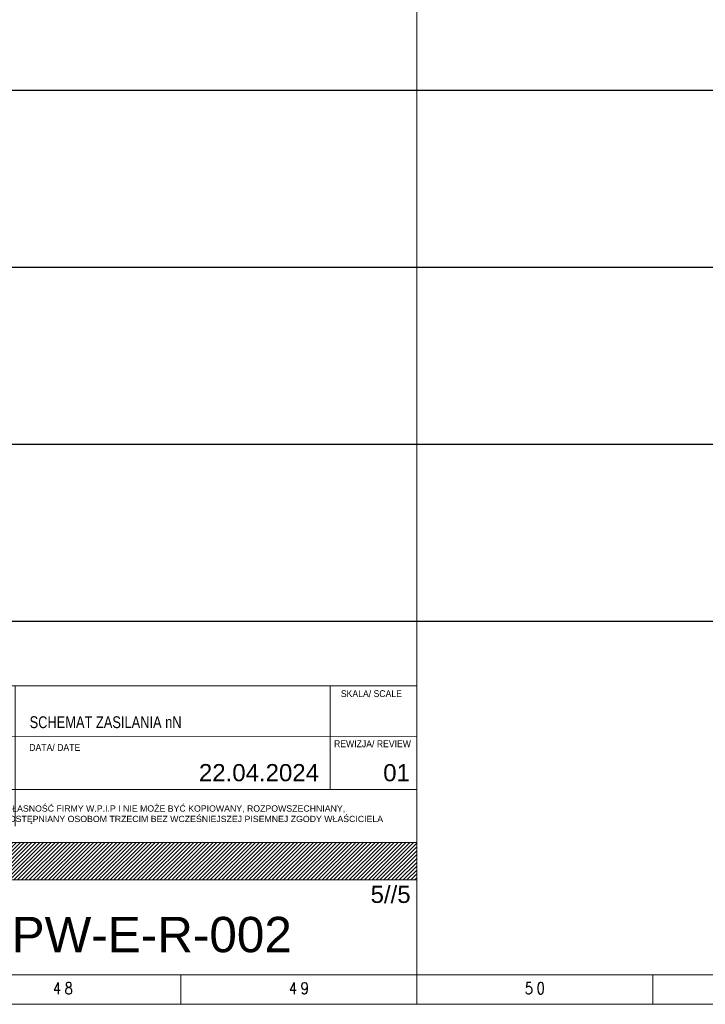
# Model space of a CAD drawing. Header units: millimetres. Extents: x -31 to 6803, y 0 to 664.
# Tile 112 of 119: x 1936 to 2052, y 0 to 167. Entities that reach past the tile are written whole.
import ezdxf
from ezdxf.enums import TextEntityAlignment as Align

# ---------------------------------------------------------------- set-up
doc = ezdxf.new("R2010")
doc.units = ezdxf.units.MM
doc.layers.add('!POMOCNICZE', color=8, linetype='Continuous', plot=False)
for name, color, linetype, lineweight in [('ramka', 9, 'Continuous', 20), ('WPIP_TABELKA', 7, 'Continuous', 9), ('XREF_E_PRZ24002_tabelka mała$0$WPIP_TABELKA', 7, 'Continuous', 9)]:
    doc.layers.add(name, color=color, linetype=linetype, lineweight=lineweight)
doc.styles.add('ARIALCE', font='arial.ttf')
doc.styles.add('ROMANS', font='romans.shx', dxfattribs={"width": 0.8})
doc.styles.add('WYMIARY', font='ARIALN.TTF', dxfattribs={"width": 1.1})
doc.styles.add('XREF_E_PRZ24002_tabelka mała$0$ARIALCE', font='arial.ttf')
doc.styles.add('XREF_E_PRZ24002_tabelka mała$0$WYMIARY', font='ARIALN.TTF', dxfattribs={"width": 1.1})

# ---------------------------------------------------------------- blocks, each defined once
blk = doc.blocks.new('XREF_E_PRZ24002_tabelka mała')
at = {"layer": 'XREF_E_PRZ24002_tabelka mała$0$WPIP_TABELKA', "ltscale": 5}
h = blk.add_hatch(dxfattribs=at)
h.set_pattern_fill('ANSI31', color=256, scale=0.1455)
h.set_pattern_definition([(45, (3775342.36995, 1455290.38366), (-0.326656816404, 0.326656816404), [])])
h.paths.add_polyline_path([(0, 22.44), (0, 16.08), (90.07, 16.08), (90.07, 22.44)])
at = {"layer": 'XREF_E_PRZ24002_tabelka mała$0$WPIP_TABELKA', "color": 0, "lineweight": 0, "ltscale": 0.1}
for p, q in [((90.07, 49), (0, 49.01)), ((21.98, 49.01), (21.97, 25.23)), ((75.39, 49), (75.39, 31.43)), ((75.39, 49), (75.39, 40.44)), ((90.07, 40.43), (0, 40.45)), ((90.07, 31.43), (0, 31.44))]:
    blk.add_line(p, q, dxfattribs=at)
at = {"layer": 'XREF_E_PRZ24002_tabelka mała$0$WPIP_TABELKA', "lineweight": 0}
for p, q in [((90.07, 22.44), (0, 22.44)), ((0, 16.08), (90.07, 16.08))]:
    blk.add_line(p, q, dxfattribs=at)
at = {"layer": 'XREF_E_PRZ24002_tabelka mała$0$WPIP_TABELKA'}
blk.add_lwpolyline([(0.01, 49.01), (0, 0), (90.07, 0), (90.07, 49)], dxfattribs=at)
at = {"layer": 'XREF_E_PRZ24002_tabelka mała$0$WPIP_TABELKA', "ltscale": 5}
blk.add_lwpolyline([(0, 16.08), (90.07, 16.08), (90.07, 22.44), (0, 22.44)], close=True, dxfattribs=at)
at = {"layer": 'XREF_E_PRZ24002_tabelka mała$0$WPIP_TABELKA', "color": 0, "lineweight": 0, "style": 'XREF_E_PRZ24002_tabelka mała$0$WYMIARY', "width": 1.1}
for s, p in [('SKALA/ SCALE', (77.19, 47.1)), ('TREŚĆ RYSUNKU', (0.71, 45.27)), ('CONTENT OF THE DRAW.', (0.71, 43.23)), ('BRANŻA/ BRANCH', (0.77, 37.72)), ('BRANŻA/ BRANCH', (0.77, 37.72)), ('DATA/ DATE', (24.38, 37.97)), ('DATA/ DATE', (24.38, 37.97)), (' REWIZJA/ REVIEW', (75.63, 38.6)), (' REWIZJA/ REVIEW', (75.63, 38.6))]:
    blk.add_text(s, height=1.164, rotation=359.9921, dxfattribs=at).set_placement(p)
at = {"layer": 'XREF_E_PRZ24002_tabelka mała$0$WPIP_TABELKA', "color": 0, "lineweight": 0, "ltscale": 0.1, "style": 'XREF_E_PRZ24002_tabelka mała$0$ARIALCE'}
blk.add_text('IE', height=2.91, rotation=359.9921, dxfattribs=at).set_placement((17.02, 33.06))
at = {"layer": 'XREF_E_PRZ24002_tabelka mała$0$WPIP_TABELKA', "lineweight": 0, "ltscale": 0.1, "style": 'XREF_E_PRZ24002_tabelka mała$0$ARIALCE'}
blk.add_text('NUMER RYSUNKU', height=1.1349, dxfattribs=at).set_placement((0.77, 13.36))
at = {"layer": 'XREF_E_PRZ24002_tabelka mała$0$WPIP_TABELKA', "lineweight": 0, "ltscale": 0.1, "insert": (5.18, 25.58), "char_height": 1.06148, "width": 83.9548, "attachment_point": 7, "style": 'XREF_E_PRZ24002_tabelka mała$0$ARIALCE'}
blk.add_mtext('\\P\\PRYSUNEK STANOWI WŁASNOŚĆ FIRMY W.P.I.P I NIE MOŻE BYĆ KOPIOWANY, ROZPOWSZECHNIANY, MODYFIKOWANY I UDOSTĘPNIANY OSOBOM TRZECIM BEZ WCZEŚNIEJSZEJ PISEMNEJ ZGODY WŁAŚCICIELA', dxfattribs=at)

msp = doc.modelspace()

# ---------------------------------------------------------------- linework, layer by layer
at = {"layer": '!POMOCNICZE'}
for p, q in [((3, 155), (6803, 155)), ((3, 125), (6803, 125)), ((3, 95), (6803, 95)), ((3, 65), (6803, 65))]:
    msp.add_line(p, q, dxfattribs=at)
at = {"layer": 'ramka', "ltscale": 5}
for p, q in [((2003, 275), (2003, 5)), ((2003, 5), (1603, 5)), ((1963, 5), (1963, 0)), ((1963, 5), (1963, 5)), ((2403, 5), (2003, 5)), ((2003, 5), (2003, 0)), ((2003, 5), (2003, 5)), ((2043, 5), (2043, 0)), ((2043, 5), (2043, 5)), ((2003, 0), (1603, 0)), ((2403, 0), (2003, 0))]:
    msp.add_line(p, q, dxfattribs=at)

# ---------------------------------------------------------------- block references
msp.add_blockref('XREF_E_PRZ24002_tabelka mała', (1912.93, 5))

# ---------------------------------------------------------------- texts
at = {"layer": 'ramka', "style": 'ROMANS', "width": 0.8}
for s, p in [('4', (1942, 1.72)), ('8', (1944, 1.72)), ('4', (1982, 1.72)), ('9', (1984, 1.72)), ('5', (2022, 1.72)), ('0', (2024, 1.72))]:
    msp.add_text(s, height=2, dxfattribs=at).set_placement(p, align=Align.CENTER)
at = {"layer": 'WPIP_TABELKA', "color": 0, "lineweight": 0, "ltscale": 0.1, "style": 'ARIALCE'}
for s, p in [('22.04.2024', (1966.07, 37.83)), ('01', (1997.3, 37.82)), ('5//5', (1995.17, 17.19))]:
    msp.add_text(s, height=2.91, rotation=359.9921, dxfattribs=at).set_placement(p)
at = {"layer": 'WPIP_TABELKA', "lineweight": 0, "ltscale": 0.1, "style": 'ARIALCE'}
msp.add_text('PW-E-R-002', height=6, dxfattribs=at).set_placement((1958.07, 8.83, 0.62), align=Align.CENTER)
at = {"layer": 'WPIP_TABELKA', "color": 0, "lineweight": 0, "insert": (1937.37, 46.81, 0.62), "char_height": 2, "width": 58.1684, "attachment_point": 7, "rotation": 359.9921, "style": 'WYMIARY'}
msp.add_mtext('\\A1;{\\W0.95;SCHEMAT ZASILANIA nN}', dxfattribs=at)

doc.saveas('drawing.dxf')
